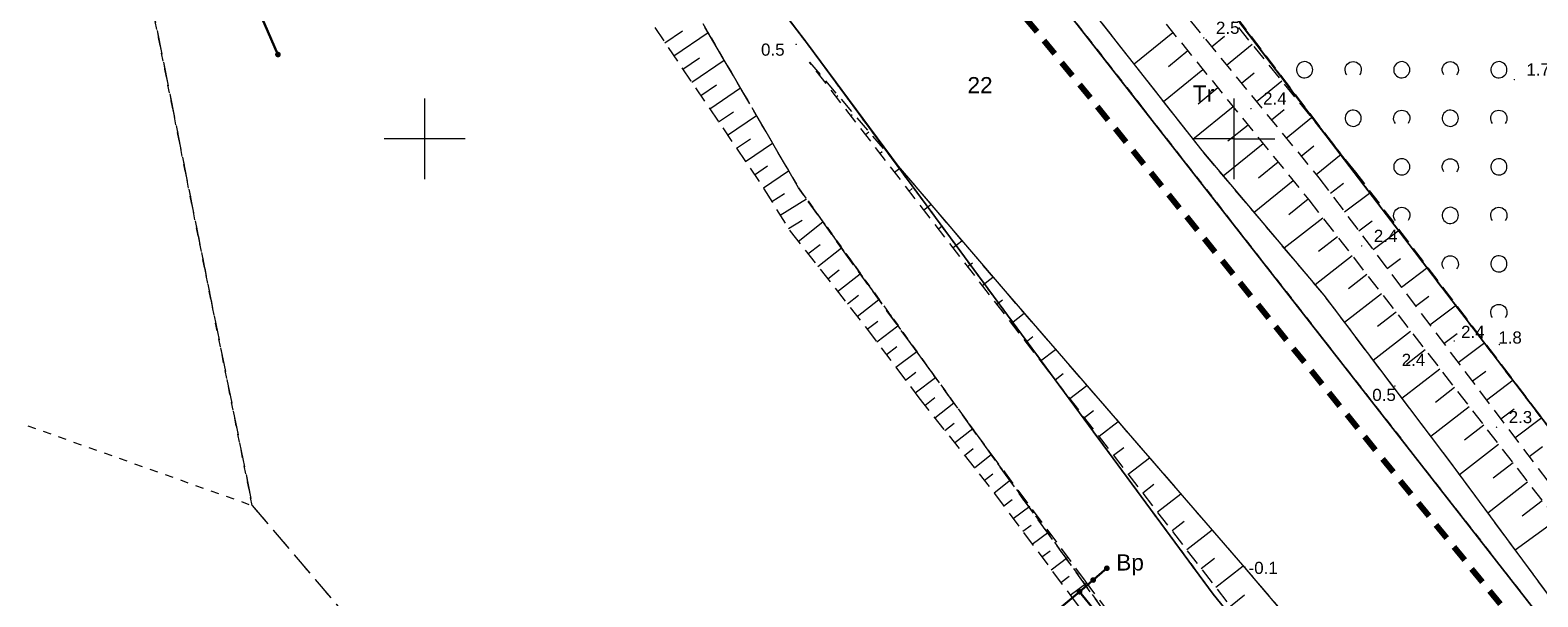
# Model space of a CAD drawing. Extents: x 5474185 to 5474933, y 5916077 to 5916824.
# Tile 15 of 256: x 5474326 to 5474419, y 5916422 to 5916457. Entities that reach past the tile are written whole.
import ezdxf
from ezdxf.enums import TextEntityAlignment as Align

# ---------------------------------------------------------------- set-up
doc = ezdxf.new("R2010")
doc.units = 0
for name, pattern in [('216-500', [2.5, 1.5, -1]), ('PRZER1-1', [1, 0.5, -0.5]), ('PRZER2-1', [1.5, 1, -0.5]), ('PRZER3-1', [2, 1.5, -0.5])]:
    doc.linetypes.add(name, pattern=pattern)
for name, color, linetype, lineweight in [('GEPPGD', 253, 'CONTINUOUS', 18), ('GESDZI', 253, 'CONTINUOUS', 18), ('GESDZI_O', 253, 'CONTINUOUS', 18), ('GESKKL', 253, 'CONTINUOUS', 18), ('GESUZY', 253, 'CONTINUOUS', 18), ('GESUZY_O', 253, 'CONTINUOUS', 18), ('GSLKOG', 253, 'CONTINUOUS', 35), ('GSPWPN', 253, 'CONTINUOUS', 13), ('GSPWPN_O', 253, 'CONTINUOUS', 13), ('GSSWWP', 254, 'CONTINUOUS', 18), ('GSSZAD', 254, 'CONTINUOUS', 18), ('GSSZSN', 254, 'CONTINUOUS', 18), ('Ramka sekcyjna', 253, 'CONTINUOUS', 18), ('Sieć wodociągowa', 253, 'CONTINUOUS', 40)]:
    doc.layers.add(name, color=color, linetype=linetype, lineweight=lineweight)
doc.styles.add('Arial', font='arial.ttf')

msp = doc.modelspace()

# ---------------------------------------------------------------- hatches: boundary and pattern name
at = {"layer": 'GEPPGD'}
for points in [[(5474373.58, 5916455.905), (5474373.566094, 5916455.907202), (5474373.55355, 5916455.913594), (5474373.543594, 5916455.92355), (5474373.537202, 5916455.936094), (5474373.535, 5916455.95), (5474373.537202, 5916455.963906), (5474373.543594, 5916455.97645), (5474373.55355, 5916455.986406), (5474373.566094, 5916455.992798), (5474373.58, 5916455.995), (5474373.593906, 5916455.992798), (5474373.60645, 5916455.986406), (5474373.616406, 5916455.97645), (5474373.622798, 5916455.963906), (5474373.625, 5916455.95), (5474373.622798, 5916455.936094), (5474373.616406, 5916455.92355), (5474373.60645, 5916455.913594), (5474373.593906, 5916455.907202)], [(5474398.7, 5916421.815), (5474398.686094, 5916421.817202), (5474398.67355, 5916421.823594), (5474398.663594, 5916421.83355), (5474398.657202, 5916421.846094), (5474398.655, 5916421.86), (5474398.657202, 5916421.873906), (5474398.663594, 5916421.88645), (5474398.67355, 5916421.896406), (5474398.686094, 5916421.902798), (5474398.7, 5916421.905), (5474398.713906, 5916421.902798), (5474398.72645, 5916421.896406), (5474398.736406, 5916421.88645), (5474398.742798, 5916421.873906), (5474398.745, 5916421.86), (5474398.742798, 5916421.846094), (5474398.736406, 5916421.83355), (5474398.72645, 5916421.823594), (5474398.713906, 5916421.817202)]]:
    msp.add_hatch(color=256, dxfattribs=at).paths.add_polyline_path(points)
at = {"layer": 'GSLKOG'}
for points in [[(5474340.910171, 5916455.036127), (5474340.865845, 5916455.047183), (5474340.825891, 5916455.069336), (5474340.793032, 5916455.101075), (5474340.769507, 5916455.140236), (5474340.75692, 5916455.184152), (5474340.756127, 5916455.229829), (5474340.767183, 5916455.274155), (5474340.789336, 5916455.314109), (5474340.821075, 5916455.346968), (5474340.860236, 5916455.370493), (5474340.904152, 5916455.38308), (5474340.949829, 5916455.383873), (5474340.994155, 5916455.372817), (5474341.034109, 5916455.350664), (5474341.066968, 5916455.318925), (5474341.090493, 5916455.279764), (5474341.10308, 5916455.235848), (5474341.103873, 5916455.190171), (5474341.092817, 5916455.145845), (5474341.070664, 5916455.105891), (5474341.038925, 5916455.073032), (5474340.999764, 5916455.049507), (5474340.955848, 5916455.03692)], [(5474392.116663, 5916423.285509), (5474392.071956, 5916423.294907), (5474392.031204, 5916423.315555), (5474391.997186, 5916423.346047), (5474391.972218, 5916423.384304), (5474391.958003, 5916423.427721), (5474391.955509, 5916423.473337), (5474391.964907, 5916423.518044), (5474391.985555, 5916423.558796), (5474392.016047, 5916423.592814), (5474392.054304, 5916423.617782), (5474392.097721, 5916423.631997), (5474392.143337, 5916423.634491), (5474392.188044, 5916423.625093), (5474392.228796, 5916423.604445), (5474392.262814, 5916423.573953), (5474392.287782, 5916423.535696), (5474392.301997, 5916423.492279), (5474392.304491, 5916423.446663), (5474392.295093, 5916423.401956), (5474392.274445, 5916423.361204), (5474392.243953, 5916423.327186), (5474392.205696, 5916423.302218), (5474392.162279, 5916423.288003)], [(5474391.271663, 5916422.560509), (5474391.226956, 5916422.569907), (5474391.186204, 5916422.590555), (5474391.152186, 5916422.621047), (5474391.127218, 5916422.659304), (5474391.113003, 5916422.702721), (5474391.110509, 5916422.748337), (5474391.119907, 5916422.793044), (5474391.140555, 5916422.833796), (5474391.171047, 5916422.867814), (5474391.209304, 5916422.892782), (5474391.252721, 5916422.906997), (5474391.298337, 5916422.909491), (5474391.343044, 5916422.900093), (5474391.383796, 5916422.879445), (5474391.417814, 5916422.848953), (5474391.442782, 5916422.810696), (5474391.456997, 5916422.767279), (5474391.459491, 5916422.721663), (5474391.450093, 5916422.676956), (5474391.429445, 5916422.636204), (5474391.398953, 5916422.602186), (5474391.360696, 5916422.577218), (5474391.317279, 5916422.563003)], [(5474391.271663, 5916422.560509), (5474391.226956, 5916422.569907), (5474391.186204, 5916422.590555), (5474391.152186, 5916422.621047), (5474391.127218, 5916422.659304), (5474391.113003, 5916422.702721), (5474391.110509, 5916422.748337), (5474391.119907, 5916422.793044), (5474391.140555, 5916422.833796), (5474391.171047, 5916422.867814), (5474391.209304, 5916422.892782), (5474391.252721, 5916422.906997), (5474391.298337, 5916422.909491), (5474391.343044, 5916422.900093), (5474391.383796, 5916422.879445), (5474391.417814, 5916422.848953), (5474391.442782, 5916422.810696), (5474391.456997, 5916422.767279), (5474391.459491, 5916422.721663), (5474391.450093, 5916422.676956), (5474391.429445, 5916422.636204), (5474391.398953, 5916422.602186), (5474391.360696, 5916422.577218), (5474391.317279, 5916422.563003)], [(5474390.424104, 5916421.835723), (5474390.37954, 5916421.845776), (5474390.339095, 5916421.86702), (5474390.305528, 5916421.898008), (5474390.281124, 5916421.936628), (5474390.267548, 5916421.980248), (5474390.265723, 5916422.025896), (5474390.275776, 5916422.07046), (5474390.29702, 5916422.110905), (5474390.328008, 5916422.144472), (5474390.366628, 5916422.168876), (5474390.410248, 5916422.182452), (5474390.455896, 5916422.184277), (5474390.50046, 5916422.174224), (5474390.540905, 5916422.15298), (5474390.574472, 5916422.121992), (5474390.598876, 5916422.083372), (5474390.612452, 5916422.039752), (5474390.614277, 5916421.994104), (5474390.604224, 5916421.94954), (5474390.58298, 5916421.909095), (5474390.551992, 5916421.875528), (5474390.513372, 5916421.851124), (5474390.469752, 5916421.837548)]]:
    msp.add_hatch(color=256, dxfattribs=at).paths.add_polyline_path(points)
at = {"layer": 'GSPWPN'}
for points in [[(5474398.12, 5916456.195), (5474398.108353, 5916456.196533), (5474398.0975, 5916456.201029), (5474398.08818, 5916456.20818), (5474398.081029, 5916456.2175), (5474398.076533, 5916456.228353), (5474398.075, 5916456.24), (5474398.076533, 5916456.251647), (5474398.081029, 5916456.2625), (5474398.08818, 5916456.27182), (5474398.0975, 5916456.278971), (5474398.108353, 5916456.283467), (5474398.12, 5916456.285), (5474398.131647, 5916456.283467), (5474398.1425, 5916456.278971), (5474398.15182, 5916456.27182), (5474398.158971, 5916456.2625), (5474398.163467, 5916456.251647), (5474398.165, 5916456.24), (5474398.163467, 5916456.228353), (5474398.158971, 5916456.2175), (5474398.15182, 5916456.20818), (5474398.1425, 5916456.201029), (5474398.131647, 5916456.196533)], [(5474372.94, 5916455.795), (5474372.928353, 5916455.796533), (5474372.9175, 5916455.801029), (5474372.90818, 5916455.80818), (5474372.901029, 5916455.8175), (5474372.896533, 5916455.828353), (5474372.895, 5916455.84), (5474372.896533, 5916455.851647), (5474372.901029, 5916455.8625), (5474372.90818, 5916455.87182), (5474372.9175, 5916455.878971), (5474372.928353, 5916455.883467), (5474372.94, 5916455.885), (5474372.951647, 5916455.883467), (5474372.9625, 5916455.878971), (5474372.97182, 5916455.87182), (5474372.978971, 5916455.8625), (5474372.983467, 5916455.851647), (5474372.985, 5916455.84), (5474372.983467, 5916455.828353), (5474372.978971, 5916455.8175), (5474372.97182, 5916455.80818), (5474372.9625, 5916455.801029), (5474372.951647, 5916455.796533)], [(5474417.3, 5916453.615), (5474417.288353, 5916453.616533), (5474417.2775, 5916453.621029), (5474417.26818, 5916453.62818), (5474417.261029, 5916453.6375), (5474417.256533, 5916453.648353), (5474417.255, 5916453.66), (5474417.256533, 5916453.671647), (5474417.261029, 5916453.6825), (5474417.26818, 5916453.69182), (5474417.2775, 5916453.698971), (5474417.288353, 5916453.703467), (5474417.3, 5916453.705), (5474417.311647, 5916453.703467), (5474417.3225, 5916453.698971), (5474417.33182, 5916453.69182), (5474417.338971, 5916453.6825), (5474417.343467, 5916453.671647), (5474417.345, 5916453.66), (5474417.343467, 5916453.648353), (5474417.338971, 5916453.6375), (5474417.33182, 5916453.62818), (5474417.3225, 5916453.621029), (5474417.311647, 5916453.616533)], [(5474401.03, 5916451.825), (5474401.018353, 5916451.826533), (5474401.0075, 5916451.831029), (5474400.99818, 5916451.83818), (5474400.991029, 5916451.8475), (5474400.986533, 5916451.858353), (5474400.985, 5916451.87), (5474400.986533, 5916451.881647), (5474400.991029, 5916451.8925), (5474400.99818, 5916451.90182), (5474401.0075, 5916451.908971), (5474401.018353, 5916451.913467), (5474401.03, 5916451.915), (5474401.041647, 5916451.913467), (5474401.0525, 5916451.908971), (5474401.06182, 5916451.90182), (5474401.068971, 5916451.8925), (5474401.073467, 5916451.881647), (5474401.075, 5916451.87), (5474401.073467, 5916451.858353), (5474401.068971, 5916451.8475), (5474401.06182, 5916451.83818), (5474401.0525, 5916451.831029), (5474401.041647, 5916451.826533)], [(5474407.87, 5916443.335), (5474407.858353, 5916443.336533), (5474407.8475, 5916443.341029), (5474407.83818, 5916443.34818), (5474407.831029, 5916443.3575), (5474407.826533, 5916443.368353), (5474407.825, 5916443.38), (5474407.826533, 5916443.391647), (5474407.831029, 5916443.4025), (5474407.83818, 5916443.41182), (5474407.8475, 5916443.418971), (5474407.858353, 5916443.423467), (5474407.87, 5916443.425), (5474407.881647, 5916443.423467), (5474407.8925, 5916443.418971), (5474407.90182, 5916443.41182), (5474407.908971, 5916443.4025), (5474407.913467, 5916443.391647), (5474407.915, 5916443.38), (5474407.913467, 5916443.368353), (5474407.908971, 5916443.3575), (5474407.90182, 5916443.34818), (5474407.8925, 5916443.341029), (5474407.881647, 5916443.336533)], [(5474413.59, 5916437.465), (5474413.578353, 5916437.466533), (5474413.5675, 5916437.471029), (5474413.55818, 5916437.47818), (5474413.551029, 5916437.4875), (5474413.546533, 5916437.498353), (5474413.545, 5916437.51), (5474413.546533, 5916437.521647), (5474413.551029, 5916437.5325), (5474413.55818, 5916437.54182), (5474413.5675, 5916437.548971), (5474413.578353, 5916437.553467), (5474413.59, 5916437.555), (5474413.601647, 5916437.553467), (5474413.6125, 5916437.548971), (5474413.62182, 5916437.54182), (5474413.628971, 5916437.5325), (5474413.633467, 5916437.521647), (5474413.635, 5916437.51), (5474413.633467, 5916437.498353), (5474413.628971, 5916437.4875), (5474413.62182, 5916437.47818), (5474413.6125, 5916437.471029), (5474413.601647, 5916437.466533)], [(5474416.38, 5916437.245), (5474416.368353, 5916437.246533), (5474416.3575, 5916437.251029), (5474416.34818, 5916437.25818), (5474416.341029, 5916437.2675), (5474416.336533, 5916437.278353), (5474416.335, 5916437.29), (5474416.336533, 5916437.301647), (5474416.341029, 5916437.3125), (5474416.34818, 5916437.32182), (5474416.3575, 5916437.328971), (5474416.368353, 5916437.333467), (5474416.38, 5916437.335), (5474416.391647, 5916437.333467), (5474416.4025, 5916437.328971), (5474416.41182, 5916437.32182), (5474416.418971, 5916437.3125), (5474416.423467, 5916437.301647), (5474416.425, 5916437.29), (5474416.423467, 5916437.278353), (5474416.418971, 5916437.2675), (5474416.41182, 5916437.25818), (5474416.4025, 5916437.251029), (5474416.391647, 5916437.246533)], [(5474412.15, 5916436.465), (5474412.138353, 5916436.466533), (5474412.1275, 5916436.471029), (5474412.11818, 5916436.47818), (5474412.111029, 5916436.4875), (5474412.106533, 5916436.498353), (5474412.105, 5916436.51), (5474412.106533, 5916436.521647), (5474412.111029, 5916436.5325), (5474412.11818, 5916436.54182), (5474412.1275, 5916436.548971), (5474412.138353, 5916436.553467), (5474412.15, 5916436.555), (5474412.161647, 5916436.553467), (5474412.1725, 5916436.548971), (5474412.18182, 5916436.54182), (5474412.188971, 5916436.5325), (5474412.193467, 5916436.521647), (5474412.195, 5916436.51), (5474412.193467, 5916436.498353), (5474412.188971, 5916436.4875), (5474412.18182, 5916436.47818), (5474412.1725, 5916436.471029), (5474412.161647, 5916436.466533)], [(5474409.92, 5916434.675), (5474409.908353, 5916434.676533), (5474409.8975, 5916434.681029), (5474409.88818, 5916434.68818), (5474409.881029, 5916434.6975), (5474409.876533, 5916434.708353), (5474409.875, 5916434.72), (5474409.876533, 5916434.731647), (5474409.881029, 5916434.7425), (5474409.88818, 5916434.75182), (5474409.8975, 5916434.758971), (5474409.908353, 5916434.763467), (5474409.92, 5916434.765), (5474409.931647, 5916434.763467), (5474409.9425, 5916434.758971), (5474409.95182, 5916434.75182), (5474409.958971, 5916434.7425), (5474409.963467, 5916434.731647), (5474409.965, 5916434.72), (5474409.963467, 5916434.708353), (5474409.958971, 5916434.6975), (5474409.95182, 5916434.68818), (5474409.9425, 5916434.681029), (5474409.931647, 5916434.676533)], [(5474416.2, 5916432.135), (5474416.188353, 5916432.136533), (5474416.1775, 5916432.141029), (5474416.16818, 5916432.14818), (5474416.161029, 5916432.1575), (5474416.156533, 5916432.168353), (5474416.155, 5916432.18), (5474416.156533, 5916432.191647), (5474416.161029, 5916432.2025), (5474416.16818, 5916432.21182), (5474416.1775, 5916432.218971), (5474416.188353, 5916432.223467), (5474416.2, 5916432.225), (5474416.211647, 5916432.223467), (5474416.2225, 5916432.218971), (5474416.23182, 5916432.21182), (5474416.238971, 5916432.2025), (5474416.243467, 5916432.191647), (5474416.245, 5916432.18), (5474416.243467, 5916432.168353), (5474416.238971, 5916432.1575), (5474416.23182, 5916432.14818), (5474416.2225, 5916432.141029), (5474416.211647, 5916432.136533)], [(5474400.66, 5916423.495), (5474400.648353, 5916423.496533), (5474400.6375, 5916423.501029), (5474400.62818, 5916423.50818), (5474400.621029, 5916423.5175), (5474400.616533, 5916423.528353), (5474400.615, 5916423.54), (5474400.616533, 5916423.551647), (5474400.621029, 5916423.5625), (5474400.62818, 5916423.57182), (5474400.6375, 5916423.578971), (5474400.648353, 5916423.583467), (5474400.66, 5916423.585), (5474400.671647, 5916423.583467), (5474400.6825, 5916423.578971), (5474400.69182, 5916423.57182), (5474400.698971, 5916423.5625), (5474400.703467, 5916423.551647), (5474400.705, 5916423.54), (5474400.703467, 5916423.528353), (5474400.698971, 5916423.5175), (5474400.69182, 5916423.50818), (5474400.6825, 5916423.501029), (5474400.671647, 5916423.496533)]]:
    msp.add_hatch(color=256, dxfattribs=at).paths.add_polyline_path(points)

# ---------------------------------------------------------------- linework, layer by layer
at = {"layer": 'GESDZI', "linetype": 'Continuous', "lineweight": 13}
for p, q in [((5474373.58, 5916455.95, 10.22), (5474352.03, 5916484.27, 10.22)), ((5474352.03, 5916484.27, 10.22), (5474373.58, 5916455.95, 10.22)), ((5474426.18, 5916423.3, 10.22), (5474391.71, 5916468.52, 10.22)), ((5474391.71, 5916468.52, 10.22), (5474426.18, 5916423.3, 10.22)), ((5474389.05, 5916458.69, 10.22), (5474419.8, 5916419.3, 10.22)), ((5474419.8, 5916419.3, 10.22), (5474389.05, 5916458.69, 10.22)), ((5474398.7, 5916421.86, 10.22), (5474373.58, 5916455.95, 10.22)), ((5474373.58, 5916455.95, 10.22), (5474398.7, 5916421.86, 10.22)), ((5474409.51, 5916408.59, 10.22), (5474398.7, 5916421.86, 10.22)), ((5474398.7, 5916421.86, 10.22), (5474409.51, 5916408.59, 10.22))]:
    msp.add_line(p, q, dxfattribs=at)
at = {"layer": 'GESKKL', "linetype": 'PRZER3-1', "lineweight": 13}
for p, q in [((5474327.18, 5916488.08, 10.06), (5474339.34, 5916427.34, 10.06)), ((5474391.71, 5916468.52, 10.06), (5474426.18, 5916423.3, 10.06)), ((5474373.09, 5916446.97, 10.06), (5474367.18, 5916457.13, 10.06)), ((5474393.45, 5916418.76, 10.06), (5474373.09, 5916446.97, 10.06)), ((5474339.34, 5916427.34, 10.06), (5474348.43, 5916416.66, 10.06))]:
    msp.add_line(p, q, dxfattribs=at)
at = {"layer": 'GESUZY', "linetype": 'PRZER1-1', "lineweight": 13}
for p, q in [((5474327.18, 5916488.08, 10.08), (5474339.34, 5916427.34, 10.08)), ((5474339.34, 5916427.34, 10.08), (5474327.18, 5916488.08, 10.08)), ((5474352.03, 5916484.27, 10.08), (5474373.58, 5916455.95, 10.08)), ((5474373.58, 5916455.95, 10.08), (5474352.03, 5916484.27, 10.08)), ((5474426.18, 5916423.3, 10.08), (5474391.71, 5916468.52, 10.08)), ((5474391.71, 5916468.52, 10.08), (5474426.18, 5916423.3, 10.08)), ((5474419.8, 5916419.3, 10.08), (5474389.05, 5916458.69, 10.08)), ((5474389.05, 5916458.69, 10.08), (5474419.8, 5916419.3, 10.08)), ((5474367.18, 5916457.13, 10.08), (5474373.09, 5916446.97, 10.08)), ((5474373.09, 5916446.97, 10.08), (5474367.18, 5916457.13, 10.08)), ((5474373.58, 5916455.95, 10.08), (5474398.7, 5916421.86, 10.08)), ((5474398.7, 5916421.86, 10.08), (5474373.58, 5916455.95, 10.08)), ((5474373.09, 5916446.97, 10.08), (5474393.45, 5916418.76, 10.08)), ((5474393.45, 5916418.76, 10.08), (5474373.09, 5916446.97, 10.08)), ((5474308.52, 5916438.3, 10.08), (5474339.34, 5916427.34, 10.08)), ((5474339.34, 5916427.34, 10.08), (5474348.43, 5916416.66, 10.08)), ((5474398.7, 5916421.86, 10.08), (5474409.51, 5916408.59, 10.08)), ((5474409.51, 5916408.59, 10.08), (5474398.7, 5916421.86, 10.08))]:
    msp.add_line(p, q, dxfattribs=at)
at = {"layer": 'GSLKOG', "linetype": 'Continuous', "lineweight": 30}
for p, q in [((5474340.93, 5916455.21, 10.18), (5474339, 5916459.65, 10.18)), ((5474390.44, 5916422.01, 10.18), (5474392.13, 5916423.46, 10.18)), ((5474390.44, 5916422.01, 10.18), (5474370.7, 5916405.57, 10.18)), ((5474392.66, 5916419.29, 10.18), (5474390.44, 5916422.01, 10.18))]:
    msp.add_line(p, q, dxfattribs=at)
at = {"layer": 'GSSWWP', "linetype": 'Continuous', "lineweight": 13}
for p, q in [((5474352.03, 5916484.27, 10.06), (5474373.58, 5916455.95, 10.06)), ((5474398.01, 5916449.27, 10.06), (5474389.82, 5916459.73, 10.06)), ((5474373.58, 5916455.95, 10.06), (5474379.24, 5916448.31, 10.06)), ((5474405.55, 5916440.34, 10.06), (5474398.01, 5916449.27, 10.06)), ((5474379.24, 5916448.31, 10.06), (5474385.84, 5916440.58, 10.06)), ((5474385.84, 5916440.58, 10.06), (5474400.51, 5916423.66, 10.06)), ((5474413.52, 5916429.79, 10.06), (5474405.55, 5916440.34, 10.06)), ((5474425.6, 5916413.42, 10.06), (5474413.52, 5916429.79, 10.06)), ((5474400.51, 5916423.66, 10.06), (5474418.7, 5916402.32, 10.06))]:
    msp.add_line(p, q, dxfattribs=at)
at = {"layer": 'GSSZAD', "linetype": 'PRZER2-1', "lineweight": 13}
msp.add_line((5474426.18, 5916423.3, 10.1), (5474395.88, 5916463.14, 10.1), dxfattribs=at)
at = {"layer": 'GSSZAD', "elevation": 10.1, "flags": 128}
for points in [[(5474404.845, 5916454.271005), (5474404.835964, 5916454.365631), (5474404.809184, 5916454.456836), (5474404.765627, 5916454.541325), (5474404.706867, 5916454.616045), (5474404.635028, 5916454.678293), (5474404.552708, 5916454.725821), (5474404.462879, 5916454.756911), (5474404.368791, 5916454.770439), (5474404.273843, 5916454.765916), (5474404.181466, 5916454.743505), (5474404.095, 5916454.704018), (5474404.01757, 5916454.64888), (5474403.951973, 5916454.580084), (5474403.900582, 5916454.500118), (5474403.865254, 5916454.411871), (5474403.847264, 5916454.318533), (5474403.847264, 5916454.223477), (5474403.865254, 5916454.130139), (5474403.900582, 5916454.041892), (5474403.951973, 5916453.961926), (5474404.01757, 5916453.89313), (5474404.095, 5916453.837992), (5474404.181466, 5916453.798505), (5474404.273843, 5916453.776094), (5474404.368791, 5916453.771571), (5474404.462879, 5916453.785099), (5474404.552708, 5916453.816189), (5474404.635028, 5916453.863717), (5474404.706867, 5916453.925965), (5474404.765627, 5916454.000685), (5474404.809184, 5916454.085174), (5474404.835964, 5916454.176379), (5474404.845, 5916454.271005)], [(5474410.845, 5916454.271005), (5474410.835964, 5916454.365631), (5474410.809184, 5916454.456836), (5474410.765627, 5916454.541325), (5474410.706867, 5916454.616045), (5474410.635028, 5916454.678293), (5474410.552708, 5916454.725821), (5474410.462879, 5916454.756911), (5474410.368791, 5916454.770439), (5474410.273843, 5916454.765916), (5474410.181466, 5916454.743505), (5474410.095, 5916454.704018), (5474410.01757, 5916454.64888), (5474409.951973, 5916454.580084), (5474409.900582, 5916454.500118), (5474409.865254, 5916454.411871), (5474409.847264, 5916454.318533), (5474409.847264, 5916454.223477), (5474409.865254, 5916454.130139), (5474409.900582, 5916454.041892), (5474409.951973, 5916453.961926), (5474410.01757, 5916453.89313), (5474410.095, 5916453.837992), (5474410.181466, 5916453.798505), (5474410.273843, 5916453.776094), (5474410.368791, 5916453.771571), (5474410.462879, 5916453.785099), (5474410.552708, 5916453.816189), (5474410.635028, 5916453.863717), (5474410.706867, 5916453.925965), (5474410.765627, 5916454.000685), (5474410.809184, 5916454.085174), (5474410.835964, 5916454.176379), (5474410.845, 5916454.271005)], [(5474416.845, 5916454.271005), (5474416.835964, 5916454.365631), (5474416.809184, 5916454.456836), (5474416.765627, 5916454.541325), (5474416.706867, 5916454.616045), (5474416.635028, 5916454.678293), (5474416.552708, 5916454.725821), (5474416.462879, 5916454.756911), (5474416.368791, 5916454.770439), (5474416.273843, 5916454.765916), (5474416.181466, 5916454.743505), (5474416.095, 5916454.704018), (5474416.01757, 5916454.64888), (5474415.951973, 5916454.580084), (5474415.900582, 5916454.500118), (5474415.865254, 5916454.411871), (5474415.847264, 5916454.318533), (5474415.847264, 5916454.223477), (5474415.865254, 5916454.130139), (5474415.900582, 5916454.041892), (5474415.951973, 5916453.961926), (5474416.01757, 5916453.89313), (5474416.095, 5916453.837992), (5474416.181466, 5916453.798505), (5474416.273843, 5916453.776094), (5474416.368791, 5916453.771571), (5474416.462879, 5916453.785099), (5474416.552708, 5916453.816189), (5474416.635028, 5916453.863717), (5474416.706867, 5916453.925965), (5474416.765627, 5916454.000685), (5474416.809184, 5916454.085174), (5474416.835964, 5916454.176379), (5474416.845, 5916454.271005)], [(5474407.845, 5916451.271005), (5474407.835964, 5916451.365631), (5474407.809184, 5916451.456836), (5474407.765627, 5916451.541325), (5474407.706867, 5916451.616045), (5474407.635028, 5916451.678293), (5474407.552708, 5916451.725821), (5474407.462879, 5916451.756911), (5474407.368791, 5916451.770439), (5474407.273843, 5916451.765916), (5474407.181466, 5916451.743505), (5474407.095, 5916451.704018), (5474407.01757, 5916451.64888), (5474406.951973, 5916451.580084), (5474406.900582, 5916451.500118), (5474406.865254, 5916451.411871), (5474406.847264, 5916451.318533), (5474406.847264, 5916451.223477), (5474406.865254, 5916451.130139), (5474406.900582, 5916451.041892), (5474406.951973, 5916450.961926), (5474407.01757, 5916450.89313), (5474407.095, 5916450.837992), (5474407.181466, 5916450.798505), (5474407.273843, 5916450.776094), (5474407.368791, 5916450.771571), (5474407.462879, 5916450.785099), (5474407.552708, 5916450.816189), (5474407.635028, 5916450.863717), (5474407.706867, 5916450.925965), (5474407.765627, 5916451.000685), (5474407.809184, 5916451.085174), (5474407.835964, 5916451.176379), (5474407.845, 5916451.271005)], [(5474413.845, 5916451.271005), (5474413.835964, 5916451.365631), (5474413.809184, 5916451.456836), (5474413.765627, 5916451.541325), (5474413.706867, 5916451.616045), (5474413.635028, 5916451.678293), (5474413.552708, 5916451.725821), (5474413.462879, 5916451.756911), (5474413.368791, 5916451.770439), (5474413.273843, 5916451.765916), (5474413.181466, 5916451.743505), (5474413.095, 5916451.704018), (5474413.01757, 5916451.64888), (5474412.951973, 5916451.580084), (5474412.900582, 5916451.500118), (5474412.865254, 5916451.411871), (5474412.847264, 5916451.318533), (5474412.847264, 5916451.223477), (5474412.865254, 5916451.130139), (5474412.900582, 5916451.041892), (5474412.951973, 5916450.961926), (5474413.01757, 5916450.89313), (5474413.095, 5916450.837992), (5474413.181466, 5916450.798505), (5474413.273843, 5916450.776094), (5474413.368791, 5916450.771571), (5474413.462879, 5916450.785099), (5474413.552708, 5916450.816189), (5474413.635028, 5916450.863717), (5474413.706867, 5916450.925965), (5474413.765627, 5916451.000685), (5474413.809184, 5916451.085174), (5474413.835964, 5916451.176379), (5474413.845, 5916451.271005)], [(5474410.845, 5916448.271005), (5474410.835964, 5916448.365631), (5474410.809184, 5916448.456836), (5474410.765627, 5916448.541325), (5474410.706867, 5916448.616045), (5474410.635028, 5916448.678293), (5474410.552708, 5916448.725821), (5474410.462879, 5916448.756911), (5474410.368791, 5916448.770439), (5474410.273843, 5916448.765916), (5474410.181466, 5916448.743505), (5474410.095, 5916448.704018), (5474410.01757, 5916448.64888), (5474409.951973, 5916448.580084), (5474409.900582, 5916448.500118), (5474409.865254, 5916448.411871), (5474409.847264, 5916448.318533), (5474409.847264, 5916448.223477), (5474409.865254, 5916448.130139), (5474409.900582, 5916448.041892), (5474409.951973, 5916447.961926), (5474410.01757, 5916447.89313), (5474410.095, 5916447.837992), (5474410.181466, 5916447.798505), (5474410.273843, 5916447.776094), (5474410.368791, 5916447.771571), (5474410.462879, 5916447.785099), (5474410.552708, 5916447.816189), (5474410.635028, 5916447.863717), (5474410.706867, 5916447.925965), (5474410.765627, 5916448.000685), (5474410.809184, 5916448.085174), (5474410.835964, 5916448.176379), (5474410.845, 5916448.271005)], [(5474416.845, 5916448.271005), (5474416.835964, 5916448.365631), (5474416.809184, 5916448.456836), (5474416.765627, 5916448.541325), (5474416.706867, 5916448.616045), (5474416.635028, 5916448.678293), (5474416.552708, 5916448.725821), (5474416.462879, 5916448.756911), (5474416.368791, 5916448.770439), (5474416.273843, 5916448.765916), (5474416.181466, 5916448.743505), (5474416.095, 5916448.704018), (5474416.01757, 5916448.64888), (5474415.951973, 5916448.580084), (5474415.900582, 5916448.500118), (5474415.865254, 5916448.411871), (5474415.847264, 5916448.318533), (5474415.847264, 5916448.223477), (5474415.865254, 5916448.130139), (5474415.900582, 5916448.041892), (5474415.951973, 5916447.961926), (5474416.01757, 5916447.89313), (5474416.095, 5916447.837992), (5474416.181466, 5916447.798505), (5474416.273843, 5916447.776094), (5474416.368791, 5916447.771571), (5474416.462879, 5916447.785099), (5474416.552708, 5916447.816189), (5474416.635028, 5916447.863717), (5474416.706867, 5916447.925965), (5474416.765627, 5916448.000685), (5474416.809184, 5916448.085174), (5474416.835964, 5916448.176379), (5474416.845, 5916448.271005)], [(5474413.845, 5916445.271005), (5474413.835964, 5916445.365631), (5474413.809184, 5916445.456836), (5474413.765627, 5916445.541325), (5474413.706867, 5916445.616045), (5474413.635028, 5916445.678293), (5474413.552708, 5916445.725821), (5474413.462879, 5916445.756911), (5474413.368791, 5916445.770439), (5474413.273843, 5916445.765916), (5474413.181466, 5916445.743505), (5474413.095, 5916445.704018), (5474413.01757, 5916445.64888), (5474412.951973, 5916445.580084), (5474412.900582, 5916445.500118), (5474412.865254, 5916445.411871), (5474412.847264, 5916445.318533), (5474412.847264, 5916445.223477), (5474412.865254, 5916445.130139), (5474412.900582, 5916445.041892), (5474412.951973, 5916444.961926), (5474413.01757, 5916444.89313), (5474413.095, 5916444.837992), (5474413.181466, 5916444.798505), (5474413.273843, 5916444.776094), (5474413.368791, 5916444.771571), (5474413.462879, 5916444.785099), (5474413.552708, 5916444.816189), (5474413.635028, 5916444.863717), (5474413.706867, 5916444.925965), (5474413.765627, 5916445.000685), (5474413.809184, 5916445.085174), (5474413.835964, 5916445.176379), (5474413.845, 5916445.271005)], [(5474416.845, 5916442.271005), (5474416.835964, 5916442.365631), (5474416.809184, 5916442.456836), (5474416.765627, 5916442.541325), (5474416.706867, 5916442.616045), (5474416.635028, 5916442.678293), (5474416.552708, 5916442.725821), (5474416.462879, 5916442.756911), (5474416.368791, 5916442.770439), (5474416.273843, 5916442.765916), (5474416.181466, 5916442.743505), (5474416.095, 5916442.704018), (5474416.01757, 5916442.64888), (5474415.951973, 5916442.580084), (5474415.900582, 5916442.500118), (5474415.865254, 5916442.411871), (5474415.847264, 5916442.318533), (5474415.847264, 5916442.223477), (5474415.865254, 5916442.130139), (5474415.900582, 5916442.041892), (5474415.951973, 5916441.961926), (5474416.01757, 5916441.89313), (5474416.095, 5916441.837992), (5474416.181466, 5916441.798505), (5474416.273843, 5916441.776094), (5474416.368791, 5916441.771571), (5474416.462879, 5916441.785099), (5474416.552708, 5916441.816189), (5474416.635028, 5916441.863717), (5474416.706867, 5916441.925965), (5474416.765627, 5916442.000685), (5474416.809184, 5916442.085174), (5474416.835964, 5916442.176379), (5474416.845, 5916442.271005)]]:
    msp.add_lwpolyline(points, close=True, dxfattribs=at)
for points in [[(5474406.954688, 5916453.958505), (5474406.899433, 5916454.044136), (5474406.862688, 5916454.139191), (5474406.84598, 5916454.239723), (5474406.850002, 5916454.341554), (5474406.874588, 5916454.440454), (5474406.918717, 5916454.532315), (5474406.980554, 5916454.61332), (5474407.057532, 5916454.680104), (5474407.146452, 5916454.729894), (5474407.24362, 5916454.760619), (5474407.345, 5916454.771005), (5474407.44638, 5916454.760619), (5474407.543548, 5916454.729894), (5474407.632468, 5916454.680104), (5474407.709446, 5916454.61332), (5474407.771283, 5916454.532315), (5474407.815412, 5916454.440454), (5474407.839998, 5916454.341554), (5474407.84402, 5916454.239723), (5474407.827312, 5916454.139191), (5474407.790567, 5916454.044136), (5474407.735312, 5916453.958505)], [(5474412.954688, 5916453.958505), (5474412.899433, 5916454.044136), (5474412.862688, 5916454.139191), (5474412.84598, 5916454.239723), (5474412.850002, 5916454.341554), (5474412.874588, 5916454.440454), (5474412.918717, 5916454.532315), (5474412.980554, 5916454.61332), (5474413.057532, 5916454.680104), (5474413.146452, 5916454.729894), (5474413.24362, 5916454.760619), (5474413.345, 5916454.771005), (5474413.44638, 5916454.760619), (5474413.543548, 5916454.729894), (5474413.632468, 5916454.680104), (5474413.709446, 5916454.61332), (5474413.771283, 5916454.532315), (5474413.815412, 5916454.440454), (5474413.839998, 5916454.341554), (5474413.84402, 5916454.239723), (5474413.827312, 5916454.139191), (5474413.790567, 5916454.044136), (5474413.735312, 5916453.958505)], [(5474409.954688, 5916450.958505), (5474409.899433, 5916451.044136), (5474409.862688, 5916451.139191), (5474409.84598, 5916451.239723), (5474409.850002, 5916451.341554), (5474409.874588, 5916451.440454), (5474409.918717, 5916451.532315), (5474409.980554, 5916451.61332), (5474410.057532, 5916451.680104), (5474410.146452, 5916451.729894), (5474410.24362, 5916451.760619), (5474410.345, 5916451.771005), (5474410.44638, 5916451.760619), (5474410.543548, 5916451.729894), (5474410.632468, 5916451.680104), (5474410.709446, 5916451.61332), (5474410.771283, 5916451.532315), (5474410.815412, 5916451.440454), (5474410.839998, 5916451.341554), (5474410.84402, 5916451.239723), (5474410.827312, 5916451.139191), (5474410.790567, 5916451.044136), (5474410.735312, 5916450.958505)], [(5474415.954688, 5916450.958505), (5474415.899433, 5916451.044136), (5474415.862688, 5916451.139191), (5474415.84598, 5916451.239723), (5474415.850002, 5916451.341554), (5474415.874588, 5916451.440454), (5474415.918717, 5916451.532315), (5474415.980554, 5916451.61332), (5474416.057532, 5916451.680104), (5474416.146452, 5916451.729894), (5474416.24362, 5916451.760619), (5474416.345, 5916451.771005), (5474416.44638, 5916451.760619), (5474416.543548, 5916451.729894), (5474416.632468, 5916451.680104), (5474416.709446, 5916451.61332), (5474416.771283, 5916451.532315), (5474416.815412, 5916451.440454), (5474416.839998, 5916451.341554), (5474416.84402, 5916451.239723), (5474416.827312, 5916451.139191), (5474416.790567, 5916451.044136), (5474416.735312, 5916450.958505)], [(5474412.954688, 5916447.958505), (5474412.899433, 5916448.044136), (5474412.862688, 5916448.139191), (5474412.84598, 5916448.239723), (5474412.850002, 5916448.341554), (5474412.874588, 5916448.440454), (5474412.918717, 5916448.532315), (5474412.980554, 5916448.61332), (5474413.057532, 5916448.680104), (5474413.146452, 5916448.729894), (5474413.24362, 5916448.760619), (5474413.345, 5916448.771005), (5474413.44638, 5916448.760619), (5474413.543548, 5916448.729894), (5474413.632468, 5916448.680104), (5474413.709446, 5916448.61332), (5474413.771283, 5916448.532315), (5474413.815412, 5916448.440454), (5474413.839998, 5916448.341554), (5474413.84402, 5916448.239723), (5474413.827312, 5916448.139191), (5474413.790567, 5916448.044136), (5474413.735312, 5916447.958505)], [(5474409.954688, 5916444.958505), (5474409.899433, 5916445.044136), (5474409.862688, 5916445.139191), (5474409.84598, 5916445.239723), (5474409.850002, 5916445.341554), (5474409.874588, 5916445.440454), (5474409.918717, 5916445.532315), (5474409.980554, 5916445.61332), (5474410.057532, 5916445.680104), (5474410.146452, 5916445.729894), (5474410.24362, 5916445.760619), (5474410.345, 5916445.771005), (5474410.44638, 5916445.760619), (5474410.543548, 5916445.729894), (5474410.632468, 5916445.680104), (5474410.709446, 5916445.61332), (5474410.771283, 5916445.532315), (5474410.815412, 5916445.440454), (5474410.839998, 5916445.341554), (5474410.84402, 5916445.239723), (5474410.827312, 5916445.139191), (5474410.790567, 5916445.044136), (5474410.735312, 5916444.958505)], [(5474415.954688, 5916444.958505), (5474415.899433, 5916445.044136), (5474415.862688, 5916445.139191), (5474415.84598, 5916445.239723), (5474415.850002, 5916445.341554), (5474415.874588, 5916445.440454), (5474415.918717, 5916445.532315), (5474415.980554, 5916445.61332), (5474416.057532, 5916445.680104), (5474416.146452, 5916445.729894), (5474416.24362, 5916445.760619), (5474416.345, 5916445.771005), (5474416.44638, 5916445.760619), (5474416.543548, 5916445.729894), (5474416.632468, 5916445.680104), (5474416.709446, 5916445.61332), (5474416.771283, 5916445.532315), (5474416.815412, 5916445.440454), (5474416.839998, 5916445.341554), (5474416.84402, 5916445.239723), (5474416.827312, 5916445.139191), (5474416.790567, 5916445.044136), (5474416.735312, 5916444.958505)], [(5474412.954688, 5916441.958505), (5474412.899433, 5916442.044136), (5474412.862688, 5916442.139191), (5474412.84598, 5916442.239723), (5474412.850002, 5916442.341554), (5474412.874588, 5916442.440454), (5474412.918717, 5916442.532315), (5474412.980554, 5916442.61332), (5474413.057532, 5916442.680104), (5474413.146452, 5916442.729894), (5474413.24362, 5916442.760619), (5474413.345, 5916442.771005), (5474413.44638, 5916442.760619), (5474413.543548, 5916442.729894), (5474413.632468, 5916442.680104), (5474413.709446, 5916442.61332), (5474413.771283, 5916442.532315), (5474413.815412, 5916442.440454), (5474413.839998, 5916442.341554), (5474413.84402, 5916442.239723), (5474413.827312, 5916442.139191), (5474413.790567, 5916442.044136), (5474413.735312, 5916441.958505)], [(5474415.954688, 5916438.958505), (5474415.899433, 5916439.044136), (5474415.862688, 5916439.139191), (5474415.84598, 5916439.239723), (5474415.850002, 5916439.341554), (5474415.874588, 5916439.440454), (5474415.918717, 5916439.532315), (5474415.980554, 5916439.61332), (5474416.057532, 5916439.680104), (5474416.146452, 5916439.729894), (5474416.24362, 5916439.760619), (5474416.345, 5916439.771005), (5474416.44638, 5916439.760619), (5474416.543548, 5916439.729894), (5474416.632468, 5916439.680104), (5474416.709446, 5916439.61332), (5474416.771283, 5916439.532315), (5474416.815412, 5916439.440454), (5474416.839998, 5916439.341554), (5474416.84402, 5916439.239723), (5474416.827312, 5916439.139191), (5474416.790567, 5916439.044136), (5474416.735312, 5916438.958505)]]:
    msp.add_lwpolyline(points, dxfattribs=at)
at = {"layer": 'GSSZSN', "linetype": 'PRZER2-1', "lineweight": 13}
for p, q in [((5474407.51, 5916447.94, 10.06), (5474393.76, 5916464.95, 10.06)), ((5474392.52, 5916463.12, 10.06), (5474405.22, 5916447.6, 10.06)), ((5474398.01, 5916449.27, 10.06), (5474389.82, 5916459.73, 10.06)), ((5474393.9, 5916459.42, 10.06), (5474404.6, 5916446.24, 10.06)), ((5474364.2, 5916456.88, 10.06), (5474370.95, 5916446.92, 10.06)), ((5474373.09, 5916446.97, 10.06), (5474367.18, 5916457.13, 10.06)), ((5474399.57, 5916421.38, 10.06), (5474373.77, 5916454.73, 10.06)), ((5474373.77, 5916454.73, 10.06), (5474385.84, 5916440.58, 10.06)), ((5474405.55, 5916440.34, 10.06), (5474398.01, 5916449.27, 10.06)), ((5474405.22, 5916447.6, 10.06), (5474424.45, 5916422.09, 10.06)), ((5474426.18, 5916423.3, 10.06), (5474407.51, 5916447.94, 10.06)), ((5474370.95, 5916446.92, 10.06), (5474372.56, 5916444.3, 10.06)), ((5474376.01, 5916442.87, 10.06), (5474373.09, 5916446.97, 10.06)), ((5474404.6, 5916446.24, 10.06), (5474419.59, 5916426.91, 10.06)), ((5474372.56, 5916444.3, 10.06), (5474377.29, 5916438.29, 10.06)), ((5474384.43, 5916431.29, 10.06), (5474376.01, 5916442.87, 10.06)), ((5474385.84, 5916440.58, 10.06), (5474400.51, 5916423.66, 10.06)), ((5474413.52, 5916429.79, 10.06), (5474405.55, 5916440.34, 10.06)), ((5474377.29, 5916438.29, 10.06), (5474380.52, 5916434, 10.06)), ((5474380.52, 5916434, 10.06), (5474385.2, 5916428.08, 10.06)), ((5474390.82, 5916422.67, 10.06), (5474384.43, 5916431.29, 10.06)), ((5474425.6, 5916413.42, 10.06), (5474413.52, 5916429.79, 10.06)), ((5474385.2, 5916428.08, 10.06), (5474389.94, 5916421.7, 10.06)), ((5474400.51, 5916423.66, 10.06), (5474418.7, 5916402.32, 10.06)), ((5474396.73, 5916414.64, 10.06), (5474390.82, 5916422.67, 10.06)), ((5474389.94, 5916421.7, 10.06), (5474397.06, 5916412.21, 10.06))]:
    msp.add_line(p, q, dxfattribs=at)
at = {"layer": 'GSSZSN', "linetype": 'Continuous', "lineweight": 18, "elevation": 10.06, "flags": 128}
for points in [[(5474364.83505, 5916455.942949), (5474365.923094, 5916456.680328)], [(5474365.387911, 5916455.127171), (5474367.508897, 5916456.564587)], [(5474393.812225, 5916454.631261), (5474396.208403, 5916456.576565)], [(5474398.604463, 5916455.684499), (5474399.400531, 5916456.33592)], [(5474365.940772, 5916454.311394), (5474366.973174, 5916455.011064)], [(5474397.137526, 5916455.432094), (5474395.929343, 5916454.451247)], [(5474399.526335, 5916454.557927), (5474401.111724, 5916455.855249)], [(5474366.493633, 5916453.495616), (5474368.502257, 5916454.856882)], [(5474395.630094, 5916452.309538), (5474398.06665, 5916454.287622)], [(5474400.448208, 5916453.431356), (5474401.237528, 5916454.077256)], [(5474367.046495, 5916452.679839), (5474368.022716, 5916453.341434)], [(5474367.599356, 5916451.864061), (5474369.495616, 5916453.149178)], [(5474374.511047, 5916453.772096), (5474374.533955, 5916453.789817)], [(5474398.995773, 5916453.143151), (5474397.7674, 5916452.145914)], [(5474401.37008, 5916452.304784), (5474402.941974, 5916453.591064)], [(5474375.413052, 5916452.606132), (5474375.514634, 5916452.684717)], [(5474368.152217, 5916451.048284), (5474369.072257, 5916451.671805)], [(5474368.705079, 5916450.232506), (5474370.488976, 5916451.441473)], [(5474376.315057, 5916451.440168), (5474376.393731, 5916451.501032)], [(5474397.447963, 5916449.987816), (5474399.924896, 5916451.99868)], [(5474402.291952, 5916451.178213), (5474403.074526, 5916451.818592)], [(5474403.213825, 5916450.051641), (5474404.772224, 5916451.326878)], [(5474377.217062, 5916450.274205), (5474377.430176, 5916450.439073)], [(5474400.854019, 5916450.854208), (5474399.613523, 5916449.847129)], [(5474369.25794, 5916449.416729), (5474370.121798, 5916450.002175)], [(5474369.810801, 5916448.600951), (5474371.482336, 5916449.733768)], [(5474399.324224, 5916447.713499), (5474401.783142, 5916449.709737)], [(5474404.135697, 5916448.92507), (5474404.911523, 5916449.559927)], [(5474378.119067, 5916449.108241), (5474378.253507, 5916449.212246)], [(5474402.712265, 5916448.565266), (5474401.493843, 5916447.576107)], [(5474405.057569, 5916447.798498), (5474406.602474, 5916449.062692)], [(5474370.363662, 5916447.785174), (5474371.171339, 5916448.332545)], [(5474370.916524, 5916446.969396), (5474372.475695, 5916448.026064)], [(5474379.021072, 5916447.942277), (5474379.345719, 5916448.193428)], [(5474371.434704, 5916446.131227), (5474372.224125, 5916446.61633)], [(5474379.923077, 5916446.776313), (5474380.113283, 5916446.92346)], [(5474401.226619, 5916445.460397), (5474403.641388, 5916447.420795)], [(5474405.941858, 5916446.642403), (5474406.753779, 5916447.254446)], [(5474406.818108, 5916445.479992), (5474408.444827, 5916446.706249)], [(5474371.950649, 5916445.291615), (5474373.574615, 5916446.289548)], [(5474380.825082, 5916445.61035), (5474381.261261, 5916445.947784)], [(5474404.570511, 5916446.276323), (5474403.374164, 5916445.305085)], [(5474372.466594, 5916444.452002), (5474373.307104, 5916444.968498)], [(5474373.059132, 5916443.665796), (5474374.586903, 5916444.868185)], [(5474403.085264, 5916443.25911), (5474405.474693, 5916445.112061)], [(5474407.694359, 5916444.317582), (5474408.509157, 5916444.931795)], [(5474381.727087, 5916444.444386), (5474381.97306, 5916444.634674)], [(5474406.378056, 5916443.947149), (5474405.207582, 5916443.039472)], [(5474408.570609, 5916443.155172), (5474410.203082, 5916444.385766)], [(5474373.668602, 5916442.891396), (5474374.413921, 5916443.477978)], [(5474374.278071, 5916442.116996), (5474375.731577, 5916443.260936)], [(5474382.629092, 5916443.278422), (5474383.176804, 5916443.70214)], [(5474383.531097, 5916442.112458), (5474383.832836, 5916442.345888)], [(5474404.988952, 5916441.004478), (5474407.28142, 5916442.782238)], [(5474409.446859, 5916441.992762), (5474410.264535, 5916442.609144)], [(5474410.32311, 5916440.830352), (5474411.961337, 5916442.065284)], [(5474374.887541, 5916441.342596), (5474375.597686, 5916441.901495)], [(5474375.49701, 5916440.568196), (5474376.887794, 5916441.662773)], [(5474384.433102, 5916440.946495), (5474385.092346, 5916441.456495)], [(5474408.184784, 5916441.617327), (5474407.049817, 5916440.737184)], [(5474376.10648, 5916439.793796), (5474376.787119, 5916440.329473)], [(5474406.803502, 5916438.680722), (5474409.088148, 5916440.452415)], [(5474411.19936, 5916439.667942), (5474412.019913, 5916440.286492)], [(5474376.71595, 5916439.019396), (5474378.047721, 5916440.067529)], [(5474385.335106, 5916439.780531), (5474385.693645, 5916440.057901)], [(5474386.237111, 5916438.614567), (5474387.019376, 5916439.219738)], [(5474409.991511, 5916439.287504), (5474408.841832, 5916438.395953)], [(5474412.075611, 5916438.505532), (5474413.719592, 5916439.744801)], [(5474377.324447, 5916438.244248), (5474377.986505, 5916438.74272)], [(5474377.917196, 5916437.456975), (5474379.228186, 5916438.444038)], [(5474387.139116, 5916437.448603), (5474387.562842, 5916437.776403)], [(5474408.580805, 5916436.328081), (5474410.894875, 5916438.122593)], [(5474412.951861, 5916437.343122), (5474413.77529, 5916437.963841)], [(5474413.828111, 5916436.180711), (5474415.477848, 5916437.424319)], [(5474378.509944, 5916436.669703), (5474379.158877, 5916437.158293)], [(5474379.102692, 5916435.88243), (5474380.387433, 5916436.84973)], [(5474388.041121, 5916436.28264), (5474388.95376, 5916436.988669)], [(5474411.798239, 5916436.957681), (5474410.633848, 5916436.054721)], [(5474379.69544, 5916435.095158), (5474380.331249, 5916435.573867)], [(5474388.943126, 5916435.116676), (5474389.432039, 5916435.494905)], [(5474410.358108, 5916433.975441), (5474412.701602, 5916435.79277)], [(5474414.704362, 5916435.018301), (5474415.530668, 5916435.641189)], [(5474380.288189, 5916434.307885), (5474381.54668, 5916435.255421)], [(5474389.845131, 5916433.950712), (5474390.888144, 5916434.757601)], [(5474413.604966, 5916434.627859), (5474412.425863, 5916433.71349)], [(5474415.580612, 5916433.855891), (5474417.236103, 5916435.103837)], [(5474380.892141, 5916433.529257), (5474381.498454, 5916434.008572)], [(5474381.503289, 5916432.756181), (5474382.684779, 5916433.690197)], [(5474390.747136, 5916432.784749), (5474391.301236, 5916433.213408)], [(5474412.135411, 5916431.6228), (5474414.50833, 5916433.462948)], [(5474416.456862, 5916432.693481), (5474417.286046, 5916433.318538)], [(5474417.333113, 5916431.531071), (5474418.994358, 5916432.783354)], [(5474382.114437, 5916431.983105), (5474382.689614, 5916432.437806)], [(5474382.725585, 5916431.210029), (5474383.844804, 5916432.094818)], [(5474391.649141, 5916431.618785), (5474392.822528, 5916432.526532)], [(5474415.411694, 5916432.298036), (5474414.217878, 5916431.372258)], [(5474383.336733, 5916430.436953), (5474383.880775, 5916430.86704)], [(5474392.551146, 5916430.452821), (5474393.170433, 5916430.93191)], [(5474413.906923, 5916429.265668), (5474416.315057, 5916431.133125)], [(5474418.209363, 5916430.368661), (5474419.041424, 5916430.995887)], [(5474383.947881, 5916429.663877), (5474385.0119, 5916430.505027)], [(5474393.453151, 5916429.286857), (5474394.756912, 5916430.295464)], [(5474417.218421, 5916429.968214), (5474416.000445, 5916429.0237)], [(5474384.559029, 5916428.890801), (5474385.079038, 5916429.301889)], [(5474385.170177, 5916428.117725), (5474386.186193, 5916428.920926)], [(5474394.355156, 5916428.120894), (5474395.03963, 5916428.650412)], [(5474395.257161, 5916426.95493), (5474396.691296, 5916428.064395)], [(5474415.658017, 5916426.892704), (5474418.121785, 5916428.803302)], [(5474385.759025, 5916427.327557), (5474386.277592, 5916427.712824)], [(5474386.34673, 5916426.536512), (5474387.383023, 5916427.306423)], [(5474419.025148, 5916427.638391), (5474417.779356, 5916426.672306)], [(5474386.934434, 5916425.745467), (5474387.45216, 5916426.13011)], [(5474396.159166, 5916425.788966), (5474396.908827, 5916426.368914)], [(5474417.348226, 5916424.602247), (5474419.914257, 5916426.462789)], [(5474387.522138, 5916424.954422), (5474388.556751, 5916425.723084)], [(5474397.061171, 5916424.623002), (5474398.625679, 5916425.833327)], [(5474388.109842, 5916424.163377), (5474388.626729, 5916424.547396)], [(5474388.697547, 5916423.372332), (5474389.730479, 5916424.139745)], [(5474397.963176, 5916423.457039), (5474398.778023, 5916424.087416)], [(5474398.86518, 5916422.291075), (5474400.559554, 5916423.601865)], [(5474389.285251, 5916422.581287), (5474389.801297, 5916422.964681)], [(5474389.872955, 5916421.790242), (5474390.903817, 5916422.556117)], [(5474399.771608, 5916421.128595), (5474400.631734, 5916421.818352)]]:
    msp.add_lwpolyline(points, dxfattribs=at)
at = {"layer": 'Ramka sekcyjna', "linetype": 'Continuous', "lineweight": 18, "elevation": 100, "flags": 128}
for points in [[(5474350, 5916447.5), (5474350, 5916452.5)], [(5474400, 5916447.5), (5474400, 5916452.5)], [(5474400, 5916447.5), (5474400, 5916452.5)], [(5474352.5, 5916450), (5474347.5, 5916450)], [(5474400, 5916450), (5474397.5, 5916450)], [(5474400, 5916450), (5474402.5, 5916450)]]:
    msp.add_lwpolyline(points, dxfattribs=at)
at = {"layer": 'Sieć wodociągowa', "linetype": '216-500', "lineweight": 80, "ltscale": 0.7, "flags": 128}
msp.add_lwpolyline([(5474639.869806, 5916212.126617), (5474591.959812, 5916281.625874), (5474551.712383, 5916254.056825), (5474329.196562, 5916529.052215), (5474464.624498, 5916643.592803), (5474589.816575, 5916486.173867), (5474604.985748, 5916472.173823), (5474772.523912, 5916261.364361), (5474653.387527, 5916193.483494), (5474639.869806, 5916212.126617)], close=True, dxfattribs=at)

# ---------------------------------------------------------------- texts
at = {"layer": 'GESDZI_O', "linetype": 'Continuous', "lineweight": 0, "style": 'Arial'}
msp.add_text('22', height=1, dxfattribs=at).set_placement((5474383.521255, 5916452.81831, 10.8))
at = {"layer": 'GESUZY_O', "linetype": 'Continuous', "lineweight": 0, "style": 'Arial'}
msp.add_text('Tr', height=1, dxfattribs=at).set_placement((5474397.443763, 5916452.300774, 10.8))
msp.add_text('Bp', height=1, dxfattribs=at).set_placement((5474393.565, 5916423.322766, 10.8), align=Align.CENTER)
at = {"layer": 'GSPWPN_O', "linetype": 'Continuous', "lineweight": 0, "style": 'Arial'}
for s, p in [('2.5', (5474398.87, 5916456.49, 10.8)), ('0.5', (5474370.768678, 5916455.138758, 10.8)), ('1.7', (5474418.05, 5916453.91, 10.8)), ('2.4', (5474401.78, 5916452.12, 10.8)), ('2.4', (5474408.62, 5916443.63, 10.8)), ('2.4', (5474414.009578, 5916437.696573, 10.8)), ('1.8', (5474416.305984, 5916437.348398, 10.8)), ('2.4', (5474410.340447, 5916435.967261, 10.8)), ('0.5', (5474408.526672, 5916433.801559, 10.8)), ('2.3', (5474416.95, 5916432.43, 10.8)), ('-0.1', (5474400.884604, 5916423.110688, 10.8))]:
    msp.add_text(s, height=0.75, dxfattribs=at).set_placement(p)

doc.saveas('drawing.dxf')
